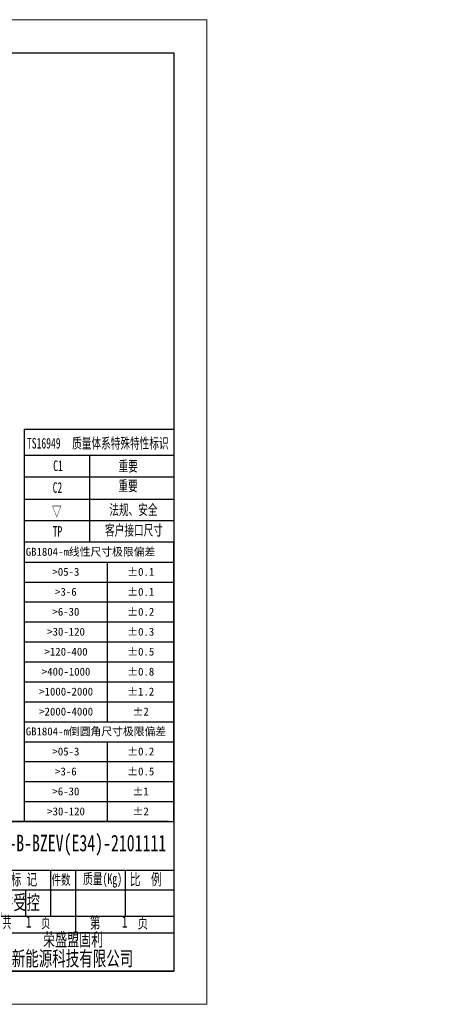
# Model space of a CAD drawing. Header units: millimetres. Extents: x 16930 to 21376, y -5668 to -2995.
# Tile 13 of 13: x 20202 to 21376, y -5668 to -2995. Entities that reach past the tile are written whole.
import ezdxf
from ezdxf.enums import TextEntityAlignment as Align

# ---------------------------------------------------------------- set-up
doc = ezdxf.new("R2010")
doc.units = ezdxf.units.MM
doc.linetypes.add('EB_DASH', pattern=[6, 3, -3])
doc.layers.get('0').update_dxf_attribs({"linetype": 'CONTINUOUS'})
for name, color, linetype, lineweight in [('1轮廓实线层', 7, 'CONTINUOUS', 30), ('CAXA2', 7, 'EB_DASH', 25), ('from', 2, 'CONTINUOUS', 50)]:
    doc.layers.add(name, color=color, linetype=linetype, lineweight=lineweight)
doc.layers.add('图框', color=7, linetype='CONTINUOUS')
doc.layers.add('尺寸', color=7, linetype='CONTINUOUS')
doc.styles.add('SLDTEXTSTYLE0', font='仿宋_GB2312.ttf', dxfattribs={"bigfont": 'bigfont'})
doc.styles.add('SLDTEXTSTYLE1', font='仿宋_GB2312.ttf', dxfattribs={"width": 0.7, "bigfont": 'bigfont'})
doc.styles.add('SLDTEXTSTYLE2', font='仿宋_GB2312.ttf', dxfattribs={"width": 0.7})
doc.styles.add('SLDTEXTSTYLE3', font='仿宋_GB2312.ttf')
doc.styles.add('UFIDATXT', font='TXT', dxfattribs={"bigfont": 'hzfs.shx'})
doc.styles.add('标准', font='仿宋_GB2312.ttf', dxfattribs={"width": 0.667})

# ---------------------------------------------------------------- blocks, each defined once
blk = doc.blocks.new('SW_TABLEANNOTATION_0')
at = {"layer": '尺寸', "color": 0}
for p, q in [((0, 0), (0, -336)), ((180, 0), (0, 0)), ((180, -336), (180, 0)), ((0, -24), (180, -24)), ((100, -24), (100, -216)), ((0, -48), (180, -48)), ((0, -72), (180, -72)), ((0, -96), (180, -96)), ((0, -120), (180, -120)), ((0, -144), (180, -144)), ((0, -168), (180, -168)), ((0, -192), (180, -192)), ((0, -216), (180, -216)), ((0, -240), (180, -240)), ((100, -240), (100, -336)), ((0, -264), (180, -264)), ((0, -288), (180, -288)), ((0, -312), (180, -312)), ((0, -336), (180, -336))]:
    blk.add_line(p, q, dxfattribs=at)
at = {"layer": '尺寸', "color": 0, "attachment_point": 1}
for s, insert, char_height, style in [('GB1804-m线\\M+190AB\\M+18EDA\\M+190A1极\\M+18CC0\\M+195CE\\M+18DB7', (2, -6.9), 9.525, 'SLDTEXTSTYLE0'), ('>05-3', (34.1, -31), 9.52, 'SLDTEXTSTYLE3'), ('±0.1', (124.1, -31), 9.52, 'SLDTEXTSTYLE3'), ('>3-6', (37.3, -55), 9.52, 'SLDTEXTSTYLE3'), ('±0.1', (124.1, -55), 9.52, 'SLDTEXTSTYLE3'), ('>6-30', (34.1, -79), 9.52, 'SLDTEXTSTYLE3'), ('±0.2', (124.1, -79), 9.52, 'SLDTEXTSTYLE3'), ('>30-120', (27.8, -103), 9.52, 'SLDTEXTSTYLE3'), ('±0.3', (124.1, -103), 9.52, 'SLDTEXTSTYLE3'), ('>120-400', (24.6, -127), 9.52, 'SLDTEXTSTYLE3'), ('±0.5', (124.1, -127), 9.52, 'SLDTEXTSTYLE3'), ('>400-1000', (21.4, -151), 9.52, 'SLDTEXTSTYLE3'), ('±0.8', (124.1, -151), 9.52, 'SLDTEXTSTYLE3'), ('>1000-2000', (18.2, -175), 9.52, 'SLDTEXTSTYLE3'), ('±1.2', (124.1, -175), 9.52, 'SLDTEXTSTYLE3'), ('>2000-4000', (18.2, -199), 9.52, 'SLDTEXTSTYLE3'), ('±2', (130.5, -199), 9.52, 'SLDTEXTSTYLE3'), ('GB1804-m\\M+1937C圆\\M+18A70\\M+18EDA\\M+190A1极\\M+18CC0\\M+195CE\\M+18DB7', (2, -222.9), 9.525, 'SLDTEXTSTYLE0'), ('>05-3', (34.1, -247), 9.52, 'SLDTEXTSTYLE3'), ('±0.2', (124.1, -247), 9.52, 'SLDTEXTSTYLE3'), ('>3-6', (37.3, -271), 9.52, 'SLDTEXTSTYLE3'), ('±0.5', (124.1, -271), 9.52, 'SLDTEXTSTYLE3'), ('>6-30', (34.1, -295), 9.52, 'SLDTEXTSTYLE3'), ('±1', (130.5, -295), 9.52, 'SLDTEXTSTYLE3'), ('>30-120', (27.8, -319), 9.52, 'SLDTEXTSTYLE3'), ('±2', (130.5, -319), 9.52, 'SLDTEXTSTYLE3')]:
    blk.add_mtext(s, dxfattribs=dict(at, insert=insert, char_height=char_height, style=style))
blk = doc.blocks.new('BMS')
at = {"layer": '图框', "color": 0}
for p, q in [((-1.58, 45.13), (-180, 45.13)), ((-180, 0), (-180, 45.13)), ((-180, 45.13), (0, 45.13)), ((-172.39, 29.84), (-172.39, 45.13)), ((-164.96, 29.84), (-164.96, 45.13)), ((-144.9, 29.84), (-144.9, 45.13)), ((-129.86, 29.84), (-129.86, 45.13)), ((-119.83, 0), (-119.83, 45.13)), ((-59.66, 0), (-59.66, 45.13)), ((-180, 40.11), (-119.83, 40.11)), ((-180.02, 35.1), (-119.84, 35.1)), ((-180.02, 29.84), (-119.84, 29.84)), ((-180.02, 29.84), (-119.84, 29.84)), ((-169.16, 0), (-169.16, 29.84)), ((-139.08, 0), (-139.08, 29.84)), ((-59.73, 30.46), (0, 30.46)), ((-37.09, 16.54), (-37.09, 30.46)), ((-29.57, 11.53), (-29.57, 30.46)), ((-14.53, 16.54), (-14.53, 30.46)), ((-59.66, 24.57), (0, 24.57)), ((-52.14, 16.54), (-52.14, 24.57)), ((-44.61, 16.54), (-44.61, 24.57)), ((-179.98, 22.38), (-119.81, 22.38)), ((-179.98, 14.92), (-119.81, 14.92)), ((-119.83, 16.54), (-59.66, 16.54)), ((-59.66, 16.54), (0, 16.54)), ((-59.66, 11.53), (0, 11.53)), ((-180, 7.46), (-119.83, 7.46)), ((-180, 0), (-1.58, 0)), ((-178.75, 0), (-1.58, 0)), ((-180, 0), (-1.58, 0)), ((-178.75, 0), (0, 0))]:
    blk.add_line(p, q, dxfattribs=at)
at = {"layer": '图框', "linetype": 'Continuous'}
blk.add_line((-149.87, 0), (-149.93, 29.84), dxfattribs=at)
at = {"layer": '图框'}
blk.add_line((0, 0), (-180, 0), dxfattribs=at)
blk.add_line((0, 0), (-180, 0), dxfattribs=at)
blk.add_lwpolyline([(0, 45.13), (0, 0)], dxfattribs=at)
at = {"style": '标准', "width": 0.667}
for tag, p in [('工艺_001', (-130.03, 24.57)), ('校对_001', (-159.4, 16.68)), ('标准化_001', (-159.51, 9.77)), ('批准_001', (-129.75, 9.09)), ('审核_001', (-159.25, 1.85)), ('批准日期_001', (-129.64, 1.55))]:
    blk.add_attdef(tag, p, '', height=3.5, dxfattribs=at)
at = {"color": 1, "style": '标准', "width": 0.667}
blk.add_attdef('受控', text='', height=7, dxfattribs=at).set_placement((-48.36, 20.84), align=Align.MIDDLE)
at = {"layer": '图框', "color": 0, "attachment_point": 1, "style": '标准'}
for s, insert, char_height in [('\\fFangSong_GB2312|b0|i0|p34;标记', (-179.59, 34.75), 3.51), ('\\fFangSong_GB2312|b0|i0|p34;处数', (-171.87, 34.75), 3.51), ('\\fFangSong_GB2312|b0|i0|p34; 更改文件号 ', (-165.62, 34.75), 3.51), ('\\fFangSong_GB2312|b0|i0|p34; 签  字 ', (-144.69, 34.75), 3.51), ('\\fFangSong_GB2312|b0|i0|p34; 日 期 ', (-131.17, 34.75), 3.51), ('\\fFangSong_GB2312|b0|i0|p34; 图 样 标 记 ', (-60.35, 29.4), 3.51), ('{\\fSimSun|b0|i0|c134|p2; 质量(Kg) }', (-28.83, 29.49), 3.2348), ('\\fFangSong_GB2312|b0|i0|p34; 比  例 ', (-14.84, 29.42), 3.51), ('{\\fSimSun|b0|i0|c134|p2;设计} ', (-177.94, 28.15), 3.51), ('{\\fSimSun|b0|i0|c134|p2;工艺}', (-147.37, 28.2), 3.51), ('\\fFangSong_GB2312|b0|i0|p34; 件数 ', (-38.28, 29.13), 3.087), ('{\\fSimSun|b0|i0|c134|p2;校对}', (-177.94, 21.06), 3.4856), ('\\fFangSong_GB2312|b0|i0|p34;材料：', (-116.85, 15.29), 3.9789), ('{\\fSimSun|b0|i0|c134|p2;共   }    {\\fSimSun|b0|i0|c134|p2;页}', (-54.84, 16.53), 3.51), ('{\\fSimSun|b0|i0|c134|p2;第   }    {\\fSimSun|b0|i0|c134|p2;页}', (-25.3, 16.39), 3.51), ('{\\fFangSong_GB2312|b0|i0|c134|p34; 标准化 }', (-181.07, 13.7), 3.51), ('{\\fSimSun|b0|i0|c134|p2;批准}', (-147.37, 13.38), 3.51), ('荣盛盟固利', (-39.4, 11.53), 3.979), ('{\\fSimSun|b0|i0|c134|p2;审核}', (-177.94, 5.96), 3.51), ('{\\fSimSun|b0|i0|c134|p2;日期}', (-147.37, 5.72), 3.51), ('新能源科技有限公司', (-48.87, 6.05), 4.476)]:
    blk.add_mtext(s, dxfattribs=dict(at, insert=insert, char_height=char_height))
at = {"layer": '图框', "color": 0, "style": '标准', "width": 0.8}
blk.add_attdef('设计', text='', height=3.51, dxfattribs=at).set_placement((-159.53, 24), align=Align.CENTER)

msp = doc.modelspace()

# ---------------------------------------------------------------- linework, layer by layer
at = {"layer": '1轮廓实线层', "lineweight": -3}
msp.add_line((20214.03, -4106.69), (20620.36, -4106.69), dxfattribs=at)
at = {"layer": 'CAXA2', "linetype": 'Continuous'}
for p, q in [((20214.03, -4106.69), (20214.03, -4413.31)), ((20214.03, -4177.63), (20620.45, -4177.63)), ((20391.23, -4177.63), (20391.23, -4413.31)), ((20214.03, -4235.9), (20620.45, -4235.9)), ((20214.03, -4296.76), (20620.45, -4296.76)), ((20214.03, -4355.03), (20620.45, -4355.03)), ((20214.03, -4355.03), (20620.45, -4355.03))]:
    msp.add_line(p, q, dxfattribs=at)
at = {"layer": '图框', "linetype": 'Continuous', "lineweight": 18}
for p, q in [((16930.45, -2995.12), (20710.45, -2995.12)), ((20710.45, -2995.12), (16930.45, -2995.12)), ((20710.45, -2995.12), (20710.45, -5668.12)), ((20710.45, -3940.12), (20710.45, -2995.12)), ((20710.45, -4885.12), (20710.45, -3940.12)), ((20710.45, -5668.12), (20710.45, -4885.12)), ((20710.45, -5668.12), (16930.45, -5668.12))]:
    msp.add_line(p, q, dxfattribs=at)
at = {"layer": '图框'}
for p, q in [((17155.45, -3085.12), (20620.45, -3085.12)), ((20620.45, -3085.12), (20620.45, -5578.12)), ((20620.45, -5578.12), (17155.45, -5578.12))]:
    msp.add_line(p, q, dxfattribs=at)
at = {"layer": '图框', "color": 0}
for p, q in [((20606.2, -5171.97), (19000.45, -5171.97)), ((19000.45, -5171.97), (20620.45, -5171.97)), ((19000.45, -5578.12), (20606.2, -5578.12)), ((19011.74, -5578.12), (20606.2, -5578.12))]:
    msp.add_line(p, q, dxfattribs=at)

# ---------------------------------------------------------------- block references
ref = msp.add_blockref('BMS', (20620.45, -5578.12), dxfattribs=dict(xscale=9, yscale=9, zscale=9))
ref.add_attrib('受控', '文件受控', dxfattribs={"height": 45, "style": 'UFIDATXT', "width": 0.8}).set_placement((20185.19, -5390.59), align=Align.MIDDLE)
ref.add_attrib('设计', '孟俐利', dxfattribs={"layer": '图框', "color": 0, "height": 31.59, "style": 'UFIDATXT', "width": 0.8}).set_placement((19184.65, -5362.08), align=Align.CENTER)
ref.add_attrib('工艺_001', '王坤', (19414.58, -5359.62), dxfattribs={"height": 31.5, "style": 'UFIDATXT', "width": 0.8})
ref.add_attrib('校对_001', '慈丽萍', (19131.42, -5430.65), dxfattribs={"height": 31.5, "style": 'UFIDATXT', "width": 0.8})
ref.add_attrib('标准化_001', '曹永新', (19130.63, -5492.97), dxfattribs={"height": 31.5, "style": 'UFIDATXT', "width": 0.8})
ref.add_attrib('审核_001', '毛永志', (19133.79, -5564.22), dxfattribs={"height": 31.5, "style": 'UFIDATXT', "width": 0.8})
ref.add_attrib('批准_001', '张海平', (19398.91, -5499.13), dxfattribs={"height": 31.5, "style": 'UFIDATXT', "width": 0.8})
ref.add_attrib('批准日期_001', '2021.05.11', (19374.99, -5559.67), dxfattribs={"height": 22.5, "style": 'UFIDATXT', "width": 0.8})
at = {"layer": '尺寸', "xscale": 2.257919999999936, "yscale": 2.257919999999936, "zscale": 2.257919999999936}
msp.add_blockref('SW_TABLEANNOTATION_0', (20214.03, -4413.31), dxfattribs=at)

# ---------------------------------------------------------------- texts
at = {"layer": 'from', "color": 6, "style": '标准', "width": 0.667}
for s, height, p in [('TS16949', 28.784, (20221.81, -4159.29)), (' 质量体系特殊特性标识', 28.7839, (20331.4, -4159.29)), ('C1', 28.784, (20293.03, -4220.39)), ('重要', 28.784, (20470.45, -4221.53)), ('重要', 28.784, (20469.94, -4274.94)), ('C2', 28.784, (20291.65, -4279.66)), ('▽', 28.78, (20289.65, -4343.82)), ('法规、安全', 28.784, (20445.34, -4339.8)), ('TP', 28.784, (20291.65, -4398.79)), ('客户接口尺寸', 28.784, (20433.92, -4395.37))]:
    msp.add_text(s, height=height, dxfattribs=at).set_placement(p)
at = {"layer": '图框', "attachment_point": 2}
for s, insert, char_height, style in [('MGL-B-BZEV(E34)-2101111', (20353.49, -5207.75), 45, 'SLDTEXTSTYLE1'), ('\\M+194A0\\M+191CC\\M+18AC7\\M+193B9焊\\M+190DA\\M+18C8F-G', (19825.35, -5270.18), 45, 'SLDTEXTSTYLE1'), ('1', (20226.88, -5428.59), 31.5, 'SLDTEXTSTYLE2'), ('1', (20486.94, -5428.59), 31.5, 'SLDTEXTSTYLE2')]:
    msp.add_mtext(s, dxfattribs=dict(at, insert=insert, char_height=char_height, style=style))

doc.saveas('drawing.dxf')
